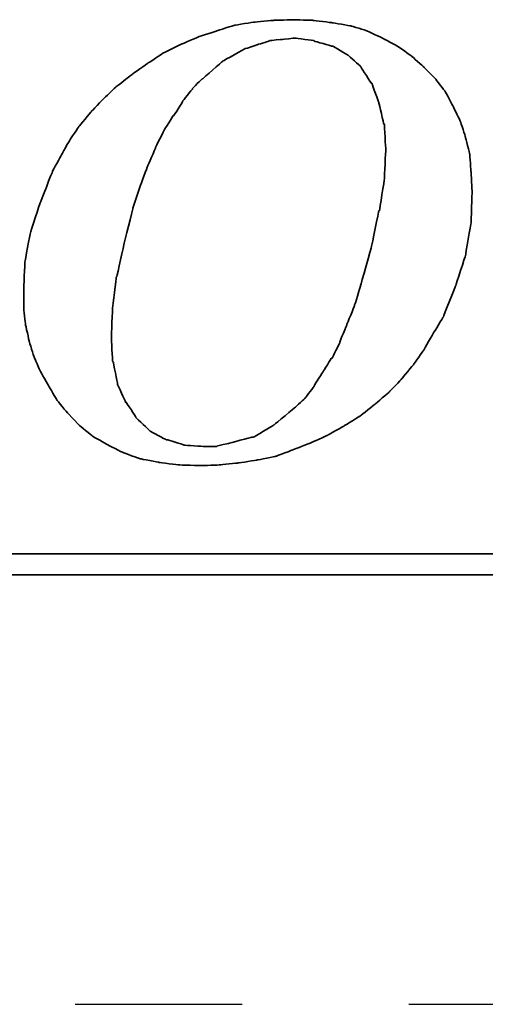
# Model space of a CAD drawing. Extents: x -456 to 346, y -296 to 220.
# Tile 38 of 45: x 85.13 to 86.53, y 54.96 to 57.91. Entities that reach past the tile are written whole.
import ezdxf

# ---------------------------------------------------------------- set-up
doc = ezdxf.new("R2010")
doc.units = 0
doc.header["$LTSCALE"] = 2
doc.header["$MEASUREMENT"] = 0
doc.linetypes.add('CENTER', pattern=[2, 1.25, -0.25, 0.25, -0.25])
for name, color, linetype in [('CL', 1, 'CENTER'), ('DIM', 4, 'CONTINUOUS'), ('layer 1', 7, 'CONTINUOUS')]:
    doc.layers.add(name, color=color, linetype=linetype)

# ---------------------------------------------------------------- blocks, each defined once
blk = doc.blocks.new('TBI MOTION logo(完整正式版)')
at = {"layer": 'layer 1', "color": 22, "lineweight": 35}
for points, knots in [([(35.79625, -6.98375), (35.79625, -6.98375), (36.23125, -7.43875), (36.23125, -7.43875), (36.23125, -7.43875), (36.23125, -7.43875), (36.75625, -7.87125), (36.75625, -7.87125), (36.75625, -7.87125), (36.75625, -7.87125), (37.33125, -8.20375), (37.33125, -8.20375), (37.33125, -8.20375), (37.33125, -8.20375), (37.95625, -8.51875), (37.95625, -8.51875), (37.95625, -8.51875), (37.95625, -8.51875), (38.62625, -8.75875), (38.62625, -8.75875), (38.62625, -8.75875), (38.62625, -8.75875), (39.37125, -8.90375), (39.37125, -8.90375), (39.37125, -8.90375), (39.37125, -8.90375), (40.14125, -8.99875), (40.14125, -8.99875), (40.14125, -8.99875), (40.14125, -8.99875), (41.02625, -9.02375), (41.02625, -9.02375), (41.02625, -9.02375), (41.02625, -9.02375), (41.74625, -8.99875), (41.74625, -8.99875), (41.74625, -8.99875), (41.74625, -8.99875), (42.46625, -8.92375), (42.46625, -8.92375), (42.46625, -8.92375), (42.46625, -8.92375), (43.21125, -8.80625), (43.21125, -8.80625), (43.21125, -8.80625), (43.21125, -8.80625), (43.93125, -8.66375), (43.93125, -8.66375), (43.93125, -8.66375), (43.93125, -8.66375), (44.62625, -8.39875), (44.62625, -8.39875), (44.62625, -8.39875), (44.62625, -8.39875), (45.29625, -8.13375), (45.29625, -8.13375), (45.29625, -8.13375), (45.29625, -8.13375), (45.94625, -7.84375), (45.94625, -7.84375), (45.94625, -7.84375), (45.94625, -7.84375), (46.61625, -7.46375), (46.61625, -7.46375), (46.61625, -7.46375), (46.61625, -7.46375), (47.24125, -7.07875), (47.24125, -7.07875), (47.24125, -7.07875), (47.24125, -7.07875), (47.81625, -6.62375), (47.81625, -6.62375), (47.81625, -6.62375), (47.81625, -6.62375), (48.36875, -6.14375), (48.36875, -6.14375), (48.36875, -6.14375), (48.36875, -6.14375), (48.84625, -5.64125), (48.84625, -5.64125), (48.84625, -5.64125), (48.84625, -5.64125), (49.32625, -5.06375), (49.32625, -5.06375), (49.32625, -5.06375), (49.32625, -5.06375), (49.71125, -4.51374), (49.71125, -4.51374), (49.71125, -4.51374), (49.71125, -4.51374), (50.09625, -3.83874), (50.09625, -3.83874), (50.09625, -3.83874), (50.09625, -3.83874), (50.48125, -3.21374), (50.48125, -3.21374), (50.48125, -3.21374), (50.48125, -3.21374), (50.96125, -1.99125), (50.96125, -1.99125), (50.96125, -1.99125), (50.96125, -1.99125), (51.34375, -0.81875), (51.34375, -0.81875), (51.34375, -0.81875), (51.34375, -0.81875), (51.56125, 0.45624), (51.56125, 0.45624), (51.56125, 0.45624), (51.56125, 0.45624), (51.60625, 1.67624), (51.60625, 1.67624), (51.60625, 1.67624), (51.60625, 1.67624), (51.56125, 2.44625), (51.56125, 2.44625), (51.56125, 2.44625), (51.56125, 2.44625), (51.51125, 3.14125), (51.51125, 3.14125), (51.51125, 3.14125), (51.51125, 3.14125), (51.34375, 3.81125), (51.34375, 3.81125), (51.34375, 3.81125), (51.34375, 3.81125), (51.15125, 4.41125), (51.15125, 4.41125), (51.15125, 4.41125), (51.15125, 4.41125), (50.86125, 5.01125), (50.86125, 5.01125), (50.86125, 5.01125), (50.86125, 5.01125), (50.55125, 5.58875), (50.55125, 5.58875), (50.55125, 5.58875), (50.55125, 5.58875), (50.16625, 6.09125), (50.16625, 6.09125), (50.16625, 6.09125), (50.16625, 6.09125), (49.71125, 6.54875), (49.71125, 6.54875), (49.71125, 6.54875), (49.71125, 6.54875), (49.23125, 6.98125), (49.23125, 6.98125), (49.23125, 6.98125), (49.23125, 6.98125), (48.67875, 7.36625), (48.67875, 7.36625), (48.67875, 7.36625), (48.67875, 7.36625), (48.10375, 7.67625), (48.10375, 7.67625), (48.10375, 7.67625), (48.10375, 7.67625), (47.48125, 7.96375), (47.48125, 7.96375), (47.48125, 7.96375), (47.48125, 7.96375), (46.85625, 8.15625), (46.85625, 8.15625), (46.85625, 8.15625), (46.85625, 8.15625), (46.13625, 8.27624), (46.13625, 8.27624), (46.13625, 8.27624), (46.13625, 8.27624), (45.39125, 8.37125), (45.39125, 8.37125), (45.39125, 8.37125), (45.39125, 8.37125), (44.62625, 8.39624), (44.62625, 8.39624), (44.62625, 8.39624), (44.62625, 8.39624), (43.83625, 8.37125), (43.83625, 8.37125), (43.83625, 8.37125), (43.83625, 8.37125), (43.09125, 8.30125), (43.09125, 8.30125), (43.09125, 8.30125), (43.09125, 8.30125), (42.32125, 8.18125), (42.32125, 8.18125), (42.32125, 8.18125), (42.32125, 8.18125), (41.62875, 7.96375), (41.62875, 7.96375), (41.62875, 7.96375), (41.62875, 7.96375), (40.90625, 7.72625), (40.90625, 7.72625), (40.90625, 7.72625), (40.90625, 7.72625), (40.23624, 7.43625), (40.23624, 7.43625), (40.23624, 7.43625), (40.23624, 7.43625), (39.54124, 7.10125), (39.54124, 7.10125), (39.54124, 7.10125), (39.54124, 7.10125), (38.91625, 6.69125), (38.91625, 6.69125), (38.91625, 6.69125), (38.91625, 6.69125), (38.31625, 6.26125), (38.31625, 6.26125), (38.31625, 6.26125), (38.31625, 6.26125), (37.69125, 5.78125), (37.69125, 5.78125), (37.69125, 5.78125), (37.69125, 5.78125), (37.18625, 5.30125), (37.18625, 5.30125), (37.18625, 5.30125), (37.18625, 5.30125), (36.70625, 4.79624), (36.70625, 4.79624), (36.70625, 4.79624), (36.70625, 4.79624), (36.23125, 4.22125), (36.23125, 4.22125), (36.23125, 4.22125), (36.23125, 4.22125), (35.87124, 3.69375), (35.87124, 3.69375), (35.87124, 3.69375), (35.87124, 3.69375), (35.53125, 3.09125), (35.53125, 3.09125), (35.53125, 3.09125), (35.53125, 3.09125), (35.19875, 2.47125), (35.19875, 2.47125), (35.19875, 2.47125), (35.19875, 2.47125), (34.71625, 1.24625), (34.71625, 1.24625), (34.71625, 1.24625), (34.71625, 1.24625), (34.33125, 0.06874), (34.33125, 0.06874), (34.33125, 0.06874), (34.33125, 0.06874), (34.11625, -1.07875), (34.11625, -1.07875), (34.11625, -1.07875), (34.11625, -1.07875), (34.07125, -2.15875), (34.07125, -2.15875), (34.07125, -2.15875), (34.07125, -2.15875), (34.07125, -2.85375), (34.07125, -2.85375), (34.07125, -2.85375), (34.07125, -2.85375), (34.14125, -3.50375), (34.14125, -3.50375), (34.14125, -3.50375), (34.14125, -3.50375), (34.28625, -4.17375), (34.28625, -4.17375), (34.28625, -4.17375), (34.28625, -4.17375), (34.47625, -4.77624), (34.47625, -4.77624), (34.47625, -4.77624), (34.47625, -4.77624), (34.71625, -5.32625), (34.71625, -5.32625), (34.71625, -5.32625), (34.71625, -5.32625), (35.05375, -5.92875), (35.05375, -5.92875), (35.05375, -5.92875), (35.05375, -5.92875), (35.36375, -6.45375), (35.36375, -6.45375), (35.36375, -6.45375), (35.36375, -6.45375), (35.79625, -6.98375), (35.79625, -6.98375)], [0, 0, 0, 0, 0.01388889, 0.01388889, 0.01388889, 0.0138889, 0.02777778, 0.02777778, 0.02777778, 0.02777779, 0.04166667, 0.04166667, 0.04166667, 0.04166668, 0.05555556, 0.05555556, 0.05555556, 0.05555557, 0.06944444, 0.06944444, 0.06944444, 0.06944445, 0.08333333, 0.08333333, 0.08333333, 0.08333334, 0.09722222, 0.09722222, 0.09722222, 0.09722223, 0.11111111, 0.11111111, 0.11111111, 0.11111112, 0.125, 0.125, 0.125, 0.12500001, 0.13888889, 0.13888889, 0.13888889, 0.1388889, 0.15277778, 0.15277778, 0.15277778, 0.15277779, 0.16666667, 0.16666667, 0.16666667, 0.16666668, 0.18055556, 0.18055556, 0.18055556, 0.18055557, 0.19444444, 0.19444444, 0.19444444, 0.19444445, 0.20833333, 0.20833333, 0.20833333, 0.20833334, 0.22222222, 0.22222222, 0.22222222, 0.22222223, 0.23611111, 0.23611111, 0.23611111, 0.23611112, 0.25, 0.25, 0.25, 0.25000001, 0.26388889, 0.26388889, 0.26388889, 0.2638889, 0.27777778, 0.27777778, 0.27777778, 0.27777779, 0.29166667, 0.29166667, 0.29166667, 0.29166668, 0.30555556, 0.30555556, 0.30555556, 0.30555557, 0.31944444, 0.31944444, 0.31944444, 0.31944445, 0.33333333, 0.33333333, 0.33333333, 0.33333334, 0.34722222, 0.34722222, 0.34722222, 0.34722223, 0.36111111, 0.36111111, 0.36111111, 0.36111112, 0.375, 0.375, 0.375, 0.37500001, 0.38888889, 0.38888889, 0.38888889, 0.3888889, 0.40277778, 0.40277778, 0.40277778, 0.40277779, 0.41666667, 0.41666667, 0.41666667, 0.41666668, 0.43055556, 0.43055556, 0.43055556, 0.43055557, 0.44444444, 0.44444444, 0.44444444, 0.44444445, 0.45833333, 0.45833333, 0.45833333, 0.45833334, 0.47222222, 0.47222222, 0.47222222, 0.47222223, 0.48611111, 0.48611111, 0.48611111, 0.48611112, 0.5, 0.5, 0.5, 0.50000001, 0.51388889, 0.51388889, 0.51388889, 0.5138889, 0.52777778, 0.52777778, 0.52777778, 0.52777779, 0.54166667, 0.54166667, 0.54166667, 0.54166668, 0.55555556, 0.55555556, 0.55555556, 0.55555557, 0.56944444, 0.56944444, 0.56944444, 0.56944445, 0.58333333, 0.58333333, 0.58333333, 0.58333334, 0.59722222, 0.59722222, 0.59722222, 0.59722223, 0.61111111, 0.61111111, 0.61111111, 0.61111112, 0.625, 0.625, 0.625, 0.62500001, 0.63888889, 0.63888889, 0.63888889, 0.6388889, 0.65277778, 0.65277778, 0.65277778, 0.65277779, 0.66666667, 0.66666667, 0.66666667, 0.66666668, 0.68055556, 0.68055556, 0.68055556, 0.68055557, 0.69444444, 0.69444444, 0.69444444, 0.69444445, 0.70833333, 0.70833333, 0.70833333, 0.70833334, 0.72222222, 0.72222222, 0.72222222, 0.72222223, 0.73611111, 0.73611111, 0.73611111, 0.73611112, 0.75, 0.75, 0.75, 0.75000001, 0.76388889, 0.76388889, 0.76388889, 0.7638889, 0.77777778, 0.77777778, 0.77777778, 0.77777779, 0.79166667, 0.79166667, 0.79166667, 0.79166668, 0.80555556, 0.80555556, 0.80555556, 0.80555557, 0.81944444, 0.81944444, 0.81944444, 0.81944445, 0.83333333, 0.83333333, 0.83333333, 0.83333334, 0.84722222, 0.84722222, 0.84722222, 0.84722223, 0.86111111, 0.86111111, 0.86111111, 0.86111112, 0.875, 0.875, 0.875, 0.87500001, 0.88888889, 0.88888889, 0.88888889, 0.8888889, 0.90277778, 0.90277778, 0.90277778, 0.90277779, 0.91666667, 0.91666667, 0.91666667, 0.91666668, 0.93055556, 0.93055556, 0.93055556, 0.93055557, 0.94444444, 0.94444444, 0.94444444, 0.94444445, 0.95833333, 0.95833333, 0.95833333, 0.95833334, 0.97222222, 0.97222222, 0.97222222, 0.97222223, 0.98611111, 0.98611111, 0.98611111, 0.98611112, 1, 1, 1, 1]), ([(38.33875, 1.03124), (38.33875, 1.03124), (38.62625, 1.89625), (38.62625, 1.89625), (38.62625, 1.89625), (38.62625, 1.89625), (38.91625, 2.66375), (38.91625, 2.66375), (38.91625, 2.66375), (38.91625, 2.66375), (39.22625, 3.38125), (39.22625, 3.38125), (39.22625, 3.38125), (39.22625, 3.38125), (39.22625, 3.40624), (39.22625, 3.40624), (39.22625, 3.40624), (39.22625, 3.40624), (39.56124, 4.07624), (39.56124, 4.07624), (39.56124, 4.07624), (39.56124, 4.07624), (39.92125, 4.65125), (39.92125, 4.65125), (39.92125, 4.65125), (39.92125, 4.65125), (39.94625, 4.65125), (39.94625, 4.65125), (39.94625, 4.65125), (39.94625, 4.65125), (40.28125, 5.17875), (40.28125, 5.17875), (40.28125, 5.17875), (40.28125, 5.17875), (40.28125, 5.20375), (40.28125, 5.20375), (40.28125, 5.20375), (40.28125, 5.20375), (40.66875, 5.68625), (40.66875, 5.68625), (40.66875, 5.68625), (40.66875, 5.68625), (40.66875, 5.70625), (40.66875, 5.70625), (40.66875, 5.70625), (40.66875, 5.70625), (41.05124, 6.09125), (41.05124, 6.09125), (41.05124, 6.09125), (41.05124, 6.09125), (41.07625, 6.09125), (41.07625, 6.09125), (41.07625, 6.09125), (41.07625, 6.09125), (41.84125, 6.76625), (41.84125, 6.76625), (41.84125, 6.76625), (41.84125, 6.76625), (41.86625, 6.78625), (41.86625, 6.78625), (41.86625, 6.78625), (41.86625, 6.78625), (42.73125, 7.26624), (42.73125, 7.26624), (42.73125, 7.26624), (42.73125, 7.26624), (42.75625, 7.26624), (42.75625, 7.26624), (42.75625, 7.26624), (42.75625, 7.26624), (43.18625, 7.41125), (43.18625, 7.41125), (43.18625, 7.41125), (43.18625, 7.41125), (43.64125, 7.55625), (43.64125, 7.55625), (43.64125, 7.55625), (43.64125, 7.55625), (43.66625, 7.55625), (43.66625, 7.55625), (43.66625, 7.55625), (43.66625, 7.55625), (43.69125, 7.58124), (43.69125, 7.58124), (43.69125, 7.58124), (43.69125, 7.58124), (44.19125, 7.62625), (44.19125, 7.62625), (44.19125, 7.62625), (44.19125, 7.62625), (44.67125, 7.67625), (44.67125, 7.67625), (44.67125, 7.67625), (44.67125, 7.67625), (44.69625, 7.67625), (44.69625, 7.67625), (44.69625, 7.67625), (44.69625, 7.67625), (45.41875, 7.58124), (45.41875, 7.58124), (45.41875, 7.58124), (45.41875, 7.58124), (45.44125, 7.55625), (45.44125, 7.55625), (45.44125, 7.55625), (45.44125, 7.55625), (46.11125, 7.36625), (46.11125, 7.36625), (46.11125, 7.36625), (46.11125, 7.36625), (46.13625, 7.36625), (46.13625, 7.36625), (46.13625, 7.36625), (46.13625, 7.36625), (46.15875, 7.36625), (46.15875, 7.36625), (46.15875, 7.36625), (46.15875, 7.36625), (46.73625, 7.02624), (46.73625, 7.02624), (46.73625, 7.02624), (46.73625, 7.02624), (46.76125, 7.00624), (46.76125, 7.00624), (46.76125, 7.00624), (46.76125, 7.00624), (47.24125, 6.57124), (47.24125, 6.57124), (47.24125, 6.57124), (47.24125, 6.57124), (47.26625, 6.54875), (47.26625, 6.54875), (47.26625, 6.54875), (47.26625, 6.54875), (47.26625, 6.52375), (47.26625, 6.52375), (47.26625, 6.52375), (47.26625, 6.52375), (47.67375, 5.89875), (47.67375, 5.89875), (47.67375, 5.89875), (47.67375, 5.89875), (47.69625, 5.89875), (47.69625, 5.89875), (47.69625, 5.89875), (47.69625, 5.89875), (47.69625, 5.87625), (47.69625, 5.87625), (47.69625, 5.87625), (47.69625, 5.87625), (47.96125, 5.15625), (47.96125, 5.15625), (47.96125, 5.15625), (47.96125, 5.15625), (47.96125, 5.13125), (47.96125, 5.13125), (47.96125, 5.13125), (47.96125, 5.13125), (48.15125, 4.31875), (48.15125, 4.31875), (48.15125, 4.31875), (48.15125, 4.31875), (48.17625, 4.31875), (48.17625, 4.31875), (48.17625, 4.31875), (48.17625, 4.31875), (48.17625, 4.29125), (48.17625, 4.29125), (48.17625, 4.29125), (48.17625, 4.29125), (48.22625, 3.33125), (48.22625, 3.33125), (48.22625, 3.33125), (48.22625, 3.33125), (48.22625, 3.30875), (48.22625, 3.30875), (48.22625, 3.30875), (48.22625, 3.30875), (48.17625, 2.20624), (48.17625, 2.20624), (48.17625, 2.20624), (48.17625, 2.20624), (48.17625, 2.18124), (48.17625, 2.18124), (48.17625, 2.18124), (48.17625, 2.18124), (47.98375, 0.93624), (47.98375, 0.93624), (47.98375, 0.93624), (47.98375, 0.93624), (47.96125, 0.93624), (47.96125, 0.93624), (47.96125, 0.93624), (47.96125, 0.93624), (47.67375, -0.45874), (47.67375, -0.45874), (47.67375, -0.45874), (47.67375, -0.45874), (47.24125, -1.99125), (47.24125, -1.99125), (47.24125, -1.99125), (47.24125, -1.99125), (47.24125, -2.01874), (47.24125, -2.01874), (47.24125, -2.01874), (47.24125, -2.01874), (47.00125, -2.78375), (47.00125, -2.78375), (47.00125, -2.78375), (47.00125, -2.78375), (46.71125, -3.50375), (46.71125, -3.50375), (46.71125, -3.50375), (46.71125, -3.50375), (46.42625, -4.19875), (46.42625, -4.19875), (46.42625, -4.19875), (46.42625, -4.19875), (46.42625, -4.22375), (46.42625, -4.22375), (46.42625, -4.22375), (46.42625, -4.22375), (46.13625, -4.82374), (46.13625, -4.82374), (46.13625, -4.82374), (46.13625, -4.82374), (46.11125, -4.82374), (46.11125, -4.82374), (46.11125, -4.82374), (46.11125, -4.82374), (45.77625, -5.35125), (45.77625, -5.35125), (45.77625, -5.35125), (45.77625, -5.35125), (45.44125, -5.87875), (45.44125, -5.87875), (45.44125, -5.87875), (45.44125, -5.87875), (45.44125, -5.90375), (45.44125, -5.90375), (45.44125, -5.90375), (45.44125, -5.90375), (45.10625, -6.35875), (45.10625, -6.35875), (45.10625, -6.35875), (45.10625, -6.35875), (45.08125, -6.38375), (45.08125, -6.38375), (45.08125, -6.38375), (45.08125, -6.38375), (44.69625, -6.74375), (44.69625, -6.74375), (44.69625, -6.74375), (44.69625, -6.74375), (43.88375, -7.41625), (43.88375, -7.41625), (43.88375, -7.41625), (43.88375, -7.41625), (43.85625, -7.43875), (43.85625, -7.43875), (43.85625, -7.43875), (43.85625, -7.43875), (43.04125, -7.91875), (43.04125, -7.91875), (43.04125, -7.91875), (43.04125, -7.91875), (43.01625, -7.91875), (43.01625, -7.91875), (43.01625, -7.91875), (43.01625, -7.91875), (42.99625, -7.91875), (42.99625, -7.91875), (42.99625, -7.91875), (42.99625, -7.91875), (42.08125, -8.15875), (42.08125, -8.15875), (42.08125, -8.15875), (42.08125, -8.15875), (41.65125, -8.25625), (41.65125, -8.25625), (41.65125, -8.25625), (41.65125, -8.25625), (41.62875, -8.27875), (41.62875, -8.27875), (41.62875, -8.27875), (41.62875, -8.27875), (41.60125, -8.27875), (41.60125, -8.27875), (41.60125, -8.27875), (41.60125, -8.27875), (41.12125, -8.27875), (41.12125, -8.27875), (41.12125, -8.27875), (41.12125, -8.27875), (40.35624, -8.23125), (40.35624, -8.23125), (40.35624, -8.23125), (40.35624, -8.23125), (40.33125, -8.23125), (40.33125, -8.23125), (40.33125, -8.23125), (40.33125, -8.23125), (40.30625, -8.20375), (40.30625, -8.20375), (40.30625, -8.20375), (40.30625, -8.20375), (39.68375, -8.01375), (39.68375, -8.01375), (39.68375, -8.01375), (39.68375, -8.01375), (39.66124, -8.01375), (39.66124, -8.01375), (39.66124, -8.01375), (39.66124, -8.01375), (39.63625, -8.01375), (39.63625, -8.01375), (39.63625, -8.01375), (39.63625, -8.01375), (39.01125, -7.67875), (39.01125, -7.67875), (39.01125, -7.67875), (39.01125, -7.67875), (38.98875, -7.65375), (38.98875, -7.65375), (38.98875, -7.65375), (38.98875, -7.65375), (38.48625, -7.17375), (38.48625, -7.17375), (38.48625, -7.17375), (38.48625, -7.17375), (38.45875, -7.14875), (38.45875, -7.14875), (38.45875, -7.14875), (38.45875, -7.14875), (38.45875, -7.12875), (38.45875, -7.12875), (38.45875, -7.12875), (38.45875, -7.12875), (38.07625, -6.54875), (38.07625, -6.54875), (38.07625, -6.54875), (38.07625, -6.54875), (38.05125, -6.54875), (38.05125, -6.54875), (38.05125, -6.54875), (38.05125, -6.54875), (38.05125, -6.52875), (38.05125, -6.52875), (38.05125, -6.52875), (38.05125, -6.52875), (37.74125, -5.85375), (37.74125, -5.85375), (37.74125, -5.85375), (37.74125, -5.85375), (37.74125, -5.82875), (37.74125, -5.82875), (37.74125, -5.82875), (37.74125, -5.82875), (37.57375, -4.96875), (37.57375, -4.96875), (37.57375, -4.96875), (37.57375, -4.96875), (37.54625, -4.94375), (37.54625, -4.94375), (37.54625, -4.94375), (37.54625, -4.94375), (37.50125, -4.03375), (37.50125, -4.03375), (37.50125, -4.03375), (37.50125, -4.03375), (37.50125, -4.00875), (37.50125, -4.00875), (37.50125, -4.00875), (37.50125, -4.00875), (37.54625, -2.85375), (37.54625, -2.85375), (37.54625, -2.85375), (37.54625, -2.85375), (37.69125, -1.65875), (37.69125, -1.65875), (37.69125, -1.65875), (37.69125, -1.65875), (37.71624, -1.63375), (37.71624, -1.63375), (37.71624, -1.63375), (37.71624, -1.63375), (38.00375, -0.33875), (38.00375, -0.33875), (38.00375, -0.33875), (38.00375, -0.33875), (38.33875, 1.00624), (38.33875, 1.00624), (38.33875, 1.00624), (38.33875, 1.00624), (38.33875, 1.03124), (38.33875, 1.03124)], [0, 0, 0, 0, 0.01010101, 0.01010101, 0.01010101, 0.01010102, 0.02020202, 0.02020202, 0.02020202, 0.02020203, 0.03030303, 0.03030303, 0.03030303, 0.03030304, 0.04040404, 0.04040404, 0.04040404, 0.04040405, 0.05050505, 0.05050505, 0.05050505, 0.05050506, 0.06060606, 0.06060606, 0.06060606, 0.06060607, 0.07070707, 0.07070707, 0.07070707, 0.07070708, 0.08080808, 0.08080808, 0.08080808, 0.08080809, 0.09090909, 0.09090909, 0.09090909, 0.0909091, 0.1010101, 0.1010101, 0.1010101, 0.10101011, 0.11111111, 0.11111111, 0.11111111, 0.11111112, 0.12121212, 0.12121212, 0.12121212, 0.12121213, 0.13131313, 0.13131313, 0.13131313, 0.13131314, 0.14141414, 0.14141414, 0.14141414, 0.14141415, 0.15151515, 0.15151515, 0.15151515, 0.15151516, 0.16161616, 0.16161616, 0.16161616, 0.16161617, 0.17171717, 0.17171717, 0.17171717, 0.17171718, 0.18181818, 0.18181818, 0.18181818, 0.18181819, 0.19191919, 0.19191919, 0.19191919, 0.1919192, 0.2020202, 0.2020202, 0.2020202, 0.20202021, 0.21212121, 0.21212121, 0.21212121, 0.21212122, 0.22222222, 0.22222222, 0.22222222, 0.22222223, 0.23232323, 0.23232323, 0.23232323, 0.23232324, 0.24242424, 0.24242424, 0.24242424, 0.24242425, 0.25252525, 0.25252525, 0.25252525, 0.25252526, 0.26262626, 0.26262626, 0.26262626, 0.26262627, 0.27272727, 0.27272727, 0.27272727, 0.27272728, 0.28282828, 0.28282828, 0.28282828, 0.28282829, 0.29292929, 0.29292929, 0.29292929, 0.2929293, 0.3030303, 0.3030303, 0.3030303, 0.30303031, 0.31313131, 0.31313131, 0.31313131, 0.31313132, 0.32323232, 0.32323232, 0.32323232, 0.32323233, 0.33333333, 0.33333333, 0.33333333, 0.33333334, 0.34343434, 0.34343434, 0.34343434, 0.34343435, 0.35353535, 0.35353535, 0.35353535, 0.35353536, 0.36363636, 0.36363636, 0.36363636, 0.36363637, 0.37373737, 0.37373737, 0.37373737, 0.37373738, 0.38383838, 0.38383838, 0.38383838, 0.38383839, 0.39393939, 0.39393939, 0.39393939, 0.3939394, 0.4040404, 0.4040404, 0.4040404, 0.40404041, 0.41414141, 0.41414141, 0.41414141, 0.41414142, 0.42424242, 0.42424242, 0.42424242, 0.42424243, 0.43434343, 0.43434343, 0.43434343, 0.43434344, 0.44444444, 0.44444444, 0.44444444, 0.44444445, 0.45454545, 0.45454545, 0.45454545, 0.45454546, 0.46464646, 0.46464646, 0.46464646, 0.46464647, 0.47474747, 0.47474747, 0.47474747, 0.47474748, 0.48484848, 0.48484848, 0.48484848, 0.48484849, 0.49494949, 0.49494949, 0.49494949, 0.4949495, 0.50505051, 0.50505051, 0.50505051, 0.50505052, 0.51515152, 0.51515152, 0.51515152, 0.51515153, 0.52525253, 0.52525253, 0.52525253, 0.52525254, 0.53535354, 0.53535354, 0.53535354, 0.53535355, 0.54545455, 0.54545455, 0.54545455, 0.54545456, 0.55555556, 0.55555556, 0.55555556, 0.55555557, 0.56565657, 0.56565657, 0.56565657, 0.56565658, 0.57575758, 0.57575758, 0.57575758, 0.57575759, 0.58585859, 0.58585859, 0.58585859, 0.5858586, 0.5959596, 0.5959596, 0.5959596, 0.59595961, 0.60606061, 0.60606061, 0.60606061, 0.60606062, 0.61616162, 0.61616162, 0.61616162, 0.61616163, 0.62626263, 0.62626263, 0.62626263, 0.62626264, 0.63636364, 0.63636364, 0.63636364, 0.63636365, 0.64646465, 0.64646465, 0.64646465, 0.64646466, 0.65656566, 0.65656566, 0.65656566, 0.65656567, 0.66666667, 0.66666667, 0.66666667, 0.66666668, 0.67676768, 0.67676768, 0.67676768, 0.67676769, 0.68686869, 0.68686869, 0.68686869, 0.6868687, 0.6969697, 0.6969697, 0.6969697, 0.69696971, 0.70707071, 0.70707071, 0.70707071, 0.70707072, 0.71717172, 0.71717172, 0.71717172, 0.71717173, 0.72727273, 0.72727273, 0.72727273, 0.72727274, 0.73737374, 0.73737374, 0.73737374, 0.73737375, 0.74747475, 0.74747475, 0.74747475, 0.74747476, 0.75757576, 0.75757576, 0.75757576, 0.75757577, 0.76767677, 0.76767677, 0.76767677, 0.76767678, 0.77777778, 0.77777778, 0.77777778, 0.77777779, 0.78787879, 0.78787879, 0.78787879, 0.7878788, 0.7979798, 0.7979798, 0.7979798, 0.79797981, 0.80808081, 0.80808081, 0.80808081, 0.80808082, 0.81818182, 0.81818182, 0.81818182, 0.81818183, 0.82828283, 0.82828283, 0.82828283, 0.82828284, 0.83838384, 0.83838384, 0.83838384, 0.83838385, 0.84848485, 0.84848485, 0.84848485, 0.84848486, 0.85858586, 0.85858586, 0.85858586, 0.85858587, 0.86868687, 0.86868687, 0.86868687, 0.86868688, 0.87878788, 0.87878788, 0.87878788, 0.87878789, 0.88888889, 0.88888889, 0.88888889, 0.8888889, 0.8989899, 0.8989899, 0.8989899, 0.89898991, 0.90909091, 0.90909091, 0.90909091, 0.90909092, 0.91919192, 0.91919192, 0.91919192, 0.91919193, 0.92929293, 0.92929293, 0.92929293, 0.92929294, 0.93939394, 0.93939394, 0.93939394, 0.93939395, 0.94949495, 0.94949495, 0.94949495, 0.94949496, 0.95959596, 0.95959596, 0.95959596, 0.95959597, 0.96969697, 0.96969697, 0.96969697, 0.96969698, 0.97979798, 0.97979798, 0.97979798, 0.97979799, 0.98989899, 0.98989899, 0.98989899, 0.989899, 1, 1, 1, 1]), ([(75.90875, -9.47875), (75.90875, -9.47875), (75.90875, -12.28625), (75.90875, -12.28625), (75.90875, -12.28625), (75.90875, -12.28625), (75.90875, -12.47875), (75.90875, -12.47875), (75.90875, -12.47875), (75.90875, -12.47875), (75.71625, -12.47875), (75.71625, -12.47875), (75.71625, -12.47875), (75.71625, -12.47875), (-88.32875, -12.47875), (-88.32875, -12.47875), (-88.32875, -12.47875), (-88.32875, -12.47875), (-88.32875, -13.29375), (-88.32875, -13.29375), (-88.32875, -13.29375), (-88.32875, -13.29375), (82.89125, -13.29375), (82.89125, -13.29375), (82.89125, -13.29375), (82.89125, -13.29375), (75.90875, -9.47875), (75.90875, -9.47875)], [0, 0, 0, 0, 0.14285714, 0.14285714, 0.14285714, 0.14285715, 0.28571429, 0.28571429, 0.28571429, 0.2857143, 0.42857143, 0.42857143, 0.42857143, 0.42857144, 0.57142857, 0.57142857, 0.57142857, 0.57142858, 0.71428571, 0.71428571, 0.71428571, 0.71428572, 0.85714286, 0.85714286, 0.85714286, 0.85714287, 1, 1, 1, 1])]:
    blk.add_open_spline(points, degree=3, knots=knots, dxfattribs=at)

msp = doc.modelspace()

# ---------------------------------------------------------------- linework, layer by layer
at = {"layer": 'CL', "color": 7, "linetype": 'CENTER'}
msp.add_line((58.2989, 54.9609), (96.2989, 54.9609), dxfattribs=at)

# ---------------------------------------------------------------- block references
at = {"layer": 'DIM', "color": 7, "xscale": 0.0766227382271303, "yscale": 0.0766227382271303, "zscale": 0.0766227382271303}
msp.add_blockref('TBI MOTION logo(完整正式版)', (82.5342, 57.2653), dxfattribs=at)

doc.saveas('drawing.dxf')
